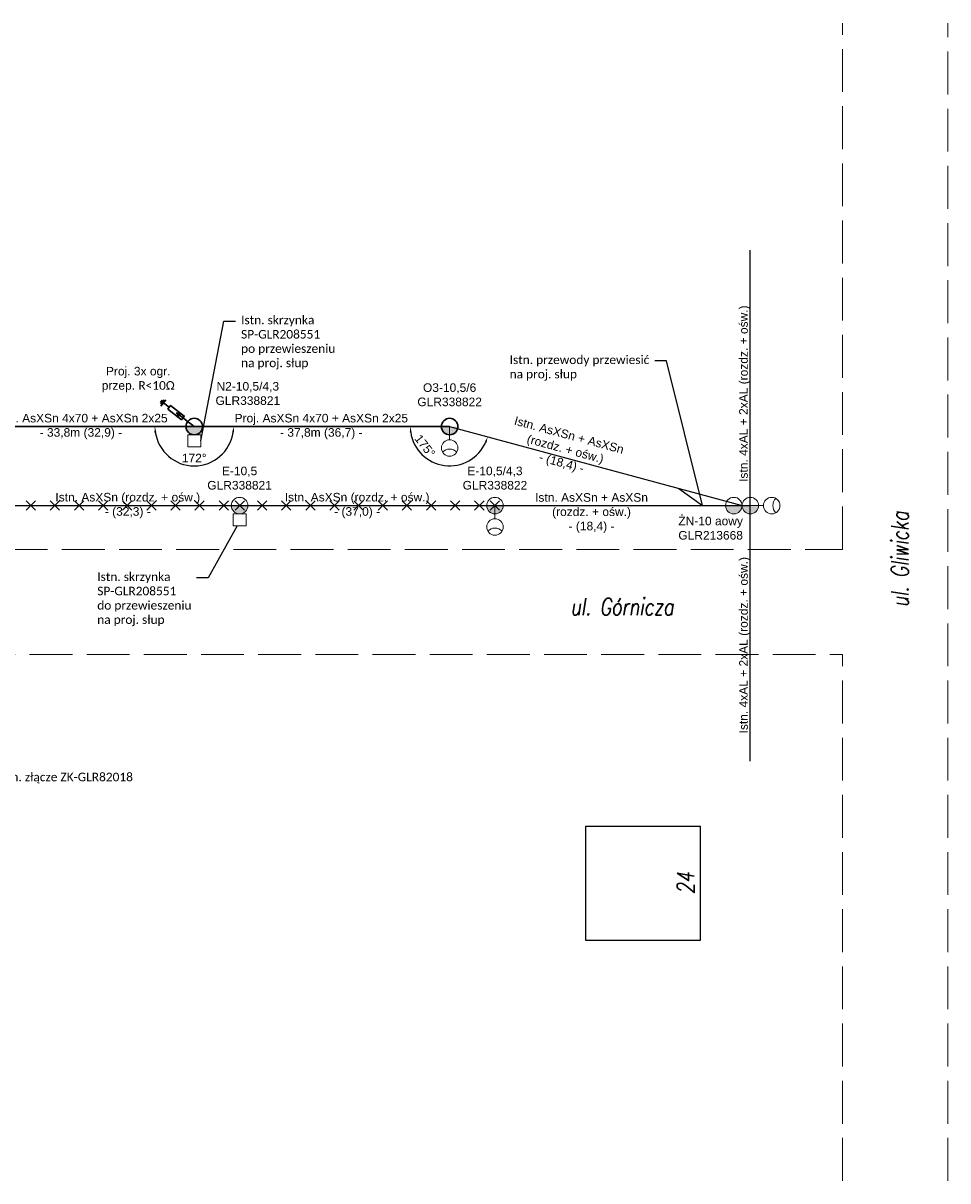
# Model space of a CAD drawing. Header units: metres. Extents: x 6536102 to 6570154, y 5559884 to 5568618.
# Tile 29 of 40: x 6542748 to 6542910, y 5564504 to 5564707. Entities that reach past the tile are written whole.
import ezdxf
from ezdxf import colors
from ezdxf.entities.mleader import LeaderData, LeaderLine
from ezdxf.lldxf.tags import DXFTag
from ezdxf.math import Vec2, Vec3

# ---------------------------------------------------------------- set-up
doc = ezdxf.new("R2010")
doc.units = ezdxf.units.M
doc.linetypes.add('1053', pattern=[2, 1.5, -0.5])
doc.layers.add('ELE_OSW', color=7, linetype='Continuous')
doc.layers.add('SCHEMATY_ELE', color=7, linetype='Continuous')
doc.styles.add('Romans_0.9', font='romans.shx', dxfattribs={"width": 0.75, "oblique": 9, "height": 0.1})
doc.styles.get("Standard").update_dxf_attribs({"font": 'arial.ttf'})
tags = doc.linetypes.add('ASXSN4X50+25', pattern='A,6.328383,-0.651518,["AsXSn 4x50+25",Standard,S=2.5,R=0,X=0,Y=-1.25],-25.651347,6.384745', length=39.015993).pattern_tags.tags
tags[6] = DXFTag(74, 10)
doc.dimstyles.new('ISO-25', dxfattribs={"dimtxt": 2.5, "dimasz": 2.5, "dimexe": 1.25, "dimexo": 0.625, "dimtad": 1, "dimtxsty": 'Standard', "dimcen": 2.5, "dimadec": 0, "dimazin": 0, "dimtfac": 1, "dimtmove": 0, "dimatfit": 3, "dimfxl": 1, "dimarcsym": 0})

# ---------------------------------------------------------------- blocks, each defined once
blk = doc.blocks.new('_None')
blk = doc.blocks.new('*D101')
at = {"color": 0, "linetype": 'ASXSN4X50+25', "lineweight": -2, "transparency": 16777216}
for p, q in [((6542770.66, 5564636.3), (6542769.76, 5564636.3)), ((6542785.17, 5564636.3), (6542786.02, 5564636.3))]:
    blk.add_line(p, q, dxfattribs=at)
blk.add_arc((6542777.89, 5564636.3), 6.88, 188.3323, 351.6681, dxfattribs=at)
at = {"color": 0, "linetype": 'ASXSN4X50+25', "lineweight": 50, "transparency": 16777216}
for points in [[(6542770.92, 5564635.29), (6542771.25, 5564635.31), (6542771.01, 5564636.3)], [(6542784.54, 5564635.31), (6542784.87, 5564635.29), (6542784.77, 5564636.3)]]:
    blk.add_solid(points, dxfattribs=at)
at = {"layer": 'Defpoints', "color": 0, "linetype": 'ASXSN4X50+25', "lineweight": 50, "transparency": 16777216}
for p in [(6542771.29, 5564636.3), (6542777.89, 5564636.3), (6542777.89, 5564636.3), (6542784.55, 5564636.3), (6542774.45, 5564630.33)]:
    blk.add_point(p, dxfattribs=at)
at = {"color": 0, "linetype": 'ASXSN4X50+25', "transparency": 16777216, "insert": (6542777.89, 5564630.79), "char_height": 1.8, "attachment_point": 5, "rotation": 0.0002}
blk.add_mtext('{\\H0.83333x;172%%D}', dxfattribs=at)
blk = doc.blocks.new('*D234')
at = {"color": 0, "linetype": 'ASXSN4X50+25', "lineweight": -2, "transparency": 16777216}
blk.add_arc((6542822.56, 5564636.3), 6.88, 188.3327, 336.5422, dxfattribs=at)
at = {"color": 0, "linetype": 'ASXSN4X50+25', "lineweight": 50, "transparency": 16777216}
for points in [[(6542815.59, 5564635.29), (6542815.92, 5564635.31), (6542815.68, 5564636.3)], [(6542828.72, 5564633.61), (6542829.03, 5564633.5), (6542829.21, 5564634.5)]]:
    blk.add_solid(points, dxfattribs=at)
at = {"layer": 'Defpoints', "color": 0, "linetype": 'ASXSN4X50+25', "lineweight": 50, "transparency": 16777216}
for p in [(6542815.61, 5564636.3), (6542822.56, 5564636.3), (6542822.56, 5564636.3), (6542829.21, 5564634.5), (6542824.91, 5564629.82)]:
    blk.add_point(p, dxfattribs=at)
at = {"color": 0, "linetype": 'ASXSN4X50+25', "transparency": 16777216, "insert": (6542818.24, 5564632.91), "char_height": 1.8, "attachment_point": 5, "rotation": 308.0418}
blk.add_mtext('{\\H0.83333x;175%%D}', dxfattribs=at)

msp = doc.modelspace()

# ---------------------------------------------------------------- hatches: boundary and pattern name
at = {"layer": 'SCHEMATY_ELE', "lineweight": 30}
h = msp.add_hatch(color=7, dxfattribs=at)
h.dxf.hatch_style = 1
h.paths.add_polyline_path([(6542775.455, 5564638.435), (6542774.787, 5564638.676), (6542775.193, 5564638.093)])
h = msp.add_hatch(color=0, dxfattribs=at)
h.dxf.hatch_style = 1
edge = h.paths.add_edge_path()
edge.add_line((6542779.338, 5564636.295), (6542776.446, 5564636.295))
edge.add_arc((6542777.892, 5564636.295), 1.446, 180, 360)
h = msp.add_hatch(color=0, dxfattribs=at)
h.dxf.hatch_style = 1
edge = h.paths.add_edge_path()
edge.add_line((6542824.007, 5564636.295), (6542821.116, 5564636.295))
edge.add_arc((6542822.561, 5564636.295), 1.446, 180, 360)
at = {"layer": 'SCHEMATY_ELE', "lineweight": 18}
h = msp.add_hatch(color=8, dxfattribs=at)
h.dxf.hatch_style = 1
edge = h.paths.add_edge_path()
edge.add_line((6542787.267, 5564622.472), (6542784.375, 5564622.472))
edge.add_arc((6542785.821, 5564622.472), 1.446, 180, 360)
h = msp.add_hatch(color=8, dxfattribs=at)
h.dxf.hatch_style = 1
edge = h.paths.add_edge_path()
edge.add_line((6542831.936, 5564622.472), (6542829.045, 5564622.472))
edge.add_arc((6542830.49, 5564622.472), 1.446, 180, 360)
h = msp.add_hatch(color=8, dxfattribs=at)
h.dxf.hatch_style = 1
edge = h.paths.add_edge_path()
edge.add_line((6542873.714, 5564622.472), (6542870.823, 5564622.472))
edge.add_arc((6542872.268, 5564622.472), 1.446, 180, 360)
h = msp.add_hatch(color=8, dxfattribs=at)
h.dxf.hatch_style = 1
edge = h.paths.add_edge_path()
edge.add_line((6542876.606, 5564622.472), (6542873.714, 5564622.472))
edge.add_arc((6542875.16, 5564622.472), 1.446, 180, 360)

# ---------------------------------------------------------------- linework, layer by layer
at = {"color": 0, "linetype": '1053', "lineweight": 9, "ltscale": 5}
for p, q in [((6542891.293, 5564614.821), (6542891.293, 5564706.85)), ((6542909.709, 5564504.375), (6542909.709, 5564706.85)), ((6542544.736, 5564614.821), (6542891.293, 5564614.821)), ((6541689.08, 5564596.405), (6542891.293, 5564596.405)), ((6542891.293, 5564504.375), (6542891.293, 5564596.405))]:
    msp.add_line(p, q, dxfattribs=at)
at = {"color": 8}
for p, q in [((6542875.16, 5564622.472), (6542875.16, 5564667.142)), ((6542822.561, 5564636.295), (6542873.714, 5564622.472)), ((6542741.151, 5564622.472), (6542785.821, 5564622.472)), ((6542785.821, 5564622.472), (6542830.49, 5564622.472)), ((6542830.49, 5564622.472), (6542875.16, 5564622.472)), ((6542875.16, 5564577.803), (6542875.16, 5564622.472))]:
    msp.add_line(p, q, dxfattribs=at)
at = {"lineweight": 30}
for p, q in [((6542733.222, 5564636.295), (6542777.892, 5564636.295)), ((6542777.892, 5564636.295), (6542822.561, 5564636.295))]:
    msp.add_line(p, q, dxfattribs=at)
at = {"color": 1}
for p, q in [((6542748.485, 5564621.655), (6542750.118, 5564623.288)), ((6542748.485, 5564623.288), (6542750.118, 5564621.655)), ((6542752.704, 5564621.655), (6542754.337, 5564623.288)), ((6542752.704, 5564623.288), (6542754.337, 5564621.655)), ((6542756.924, 5564621.655), (6542758.557, 5564623.288)), ((6542756.924, 5564623.288), (6542758.557, 5564621.655)), ((6542761.143, 5564621.655), (6542762.776, 5564623.288)), ((6542761.143, 5564623.288), (6542762.776, 5564621.655)), ((6542765.362, 5564621.655), (6542766.996, 5564623.288)), ((6542765.362, 5564623.288), (6542766.996, 5564621.655)), ((6542769.582, 5564621.655), (6542771.215, 5564623.288)), ((6542769.582, 5564623.288), (6542771.215, 5564621.655)), ((6542773.801, 5564621.655), (6542775.434, 5564623.288)), ((6542773.801, 5564623.288), (6542775.434, 5564621.655)), ((6542778.021, 5564621.655), (6542779.654, 5564623.288)), ((6542778.021, 5564623.288), (6542779.654, 5564621.655)), ((6542782.24, 5564621.655), (6542783.873, 5564623.288)), ((6542782.24, 5564623.288), (6542783.873, 5564621.655)), ((6542785.02, 5564623.305), (6542786.653, 5564621.672)), ((6542786.653, 5564623.305), (6542785.02, 5564621.672)), ((6542788.951, 5564621.671), (6542790.584, 5564623.304)), ((6542788.951, 5564623.304), (6542790.584, 5564621.671)), ((6542793.17, 5564621.671), (6542794.803, 5564623.304)), ((6542793.17, 5564623.304), (6542794.803, 5564621.671)), ((6542797.39, 5564621.671), (6542799.023, 5564623.304)), ((6542797.39, 5564623.304), (6542799.023, 5564621.671)), ((6542801.609, 5564621.671), (6542803.242, 5564623.304)), ((6542801.609, 5564623.304), (6542803.242, 5564621.671)), ((6542805.829, 5564621.671), (6542807.462, 5564623.304)), ((6542805.829, 5564623.304), (6542807.462, 5564621.671)), ((6542810.048, 5564621.671), (6542811.681, 5564623.304)), ((6542810.048, 5564623.304), (6542811.681, 5564621.671)), ((6542814.267, 5564621.671), (6542815.9, 5564623.304)), ((6542814.267, 5564623.304), (6542815.9, 5564621.671)), ((6542818.487, 5564621.671), (6542820.12, 5564623.304)), ((6542818.487, 5564623.304), (6542820.12, 5564621.671)), ((6542822.706, 5564621.671), (6542824.339, 5564623.304)), ((6542822.706, 5564623.304), (6542824.339, 5564621.671)), ((6542826.941, 5564621.655), (6542828.574, 5564623.288)), ((6542826.941, 5564623.288), (6542828.574, 5564621.655))]:
    msp.add_line(p, q, dxfattribs=at)
at = {"color": 8, "ltscale": 0.5}
msp.add_lwpolyline([(6542866.402, 5564566.433), (6542866.402, 5564546.433), (6542846.402, 5564546.433), (6542846.402, 5564566.433)], close=True, dxfattribs=at)
at = {"layer": 'SCHEMATY_ELE', "color": 7, "lineweight": 30}
for p, q in [((6542772.264, 5564640.905), (6542771.98, 5564640.533)), ((6542772.59, 5564640.942), (6542772.028, 5564640.209)), ((6542772.922, 5564640.986), (6542772.072, 5564639.878)), ((6542773.501, 5564639.662), (6542772.497, 5564640.432)), ((6542777.894, 5564636.294), (6542774.787, 5564638.676))]:
    msp.add_line(p, q, dxfattribs=at)
at = {"layer": 'SCHEMATY_ELE', "color": 8, "lineweight": 18}
for p, q in [((6542822.561, 5564634), (6542822.561, 5564636.295)), ((6542830.49, 5564620.176), (6542830.49, 5564622.472)), ((6542877.456, 5564622.472), (6542875.16, 5564622.472))]:
    msp.add_line(p, q, dxfattribs=at)
at = {"layer": 'SCHEMATY_ELE', "color": 7, "lineweight": 30}
msp.add_lwpolyline([(6542773.254, 5564639.34), (6542775.66, 5564637.494), (6542776.155, 5564638.139), (6542773.748, 5564639.984)], close=True, dxfattribs=at)
at = {"layer": 'SCHEMATY_ELE', "color": 7, "lineweight": 30, "flags": 128}
msp.add_lwpolyline([(6542775.455, 5564638.435), (6542774.787, 5564638.676), (6542775.193, 5564638.093)], close=True, dxfattribs=at)
at = {"layer": 'SCHEMATY_ELE', "color": 0, "lineweight": 30}
msp.add_lwpolyline([(6542779.338, 5564636.295), (6542776.446, 5564636.295, 1)], format="xyb", close=True, dxfattribs=at)
at = {"layer": 'SCHEMATY_ELE', "color": 8, "lineweight": 18}
for points in [[(6542776.752, 5564634.849), (6542779.032, 5564634.849), (6542779.032, 5564632.77), (6542776.752, 5564632.77)], [(6542784.681, 5564621.026), (6542786.961, 5564621.026), (6542786.961, 5564618.947), (6542784.681, 5564618.947)]]:
    msp.add_lwpolyline(points, close=True, dxfattribs=at)
for points in [[(6542823.806, 5564631.818, 0.4360015), (6542821.317, 5564631.818)], [(6542879.637, 5564623.717, 0.4360015), (6542879.637, 5564621.227)], [(6542831.735, 5564617.995, 0.4360015), (6542829.246, 5564617.995)]]:
    msp.add_lwpolyline(points, format="xyb", dxfattribs=at)
for points in [[(6542787.267, 5564622.472), (6542784.375, 5564622.472, 1)], [(6542831.936, 5564622.472), (6542829.045, 5564622.472, 1)], [(6542873.714, 5564622.472), (6542870.823, 5564622.472, 1)], [(6542876.606, 5564622.472), (6542873.714, 5564622.472, 1)]]:
    msp.add_lwpolyline(points, format="xyb", close=True, dxfattribs=at)
at = {"layer": 'SCHEMATY_ELE', "color": 0, "lineweight": 30}
for centre in [(6542777.892, 5564636.295), (6542822.561, 5564636.295)]:
    msp.add_circle(centre, 1.446, dxfattribs=at)
at = {"layer": 'SCHEMATY_ELE', "color": 8, "lineweight": 18}
for centre in [(6542822.561, 5564632.554), (6542785.821, 5564622.472), (6542830.49, 5564622.472), (6542872.268, 5564622.472), (6542875.16, 5564622.472), (6542878.901, 5564622.472), (6542830.49, 5564618.731)]:
    msp.add_circle(centre, 1.446, dxfattribs=at)

# ---------------------------------------------------------------- texts
at = {"layer": 'SCHEMATY_ELE', "color": 8, "lineweight": 18, "char_height": 1.5, "attachment_point": 8, "rotation": 90}
for insert in [(6542875.16, 5564642.049), (6542875.16, 5564598.059)]:
    msp.add_mtext_dynamic_manual_height_columns('Istn. 4xAL + 2xAL (rozdz. + ośw.)', width=32.99464, gutter_width=1.187, heights=[0], dxfattribs=dict(at, insert=insert))
at = {"layer": 'SCHEMATY_ELE', "color": 0, "lineweight": 18, "char_height": 1.5}
for s, width, insert, attachment_point in [('Proj. 3x ogr. ^Jprzep. {\\A1;\\fCalibri|b0|i0|c238|p34;\\C256;R<10Ω}', 32.99464, (6542768.095, 5564644.512), 5), ('\\pxt8,13;O3-10,5/6\\P\\pt13;GLR338822', 13.61035, (6542822.561, 5564639.839), 8), ('Proj. AsXSn 4x70 + AsXSn 2x25^J- 33,8m (32,9) -', 32.99464, (6542758.066, 5564636.295), 5)]:
    msp.add_mtext_dynamic_manual_height_columns(s, width=width, gutter_width=1.187, heights=[0], dxfattribs=dict(at, insert=insert, attachment_point=attachment_point))
at = {"layer": 'SCHEMATY_ELE', "color": 8, "lineweight": 18, "char_height": 1.5}
for s, width, insert, attachment_point in [('\\pxt13;E-10,5^JGLR338821', 13.61035, (6542785.821, 5564625.263), 8), ('Istn. AsXSn (rozdz. + ośw.)^J- (32,3) -', 32.99464, (6542766.263, 5564622.472), 5), ('Istn. AsXSn (rozdz. + ośw.)^J- (37,0) -', 32.99464, (6542806.381, 5564622.472), 5), ('\\pxt13;ŻN-10 aowy^JGLR213668', 13.61035, (6542868.216, 5564616.507), 8)]:
    msp.add_mtext_dynamic_manual_height_columns(s, width=width, gutter_width=1.187, heights=[0], dxfattribs=dict(at, insert=insert, attachment_point=attachment_point))
at = {"layer": 'SCHEMATY_ELE', "color": 7, "lineweight": 18, "char_height": 3, "rotation": 90, "style": 'Romans_0.9'}
for s, width, insert, attachment_point in [('ul. Gliwicka', 105.81054, (6542901.31, 5564604.692), 4), ('24', 4.61525, (6542863.852, 5564556.433), 5)]:
    msp.add_mtext_dynamic_manual_height_columns(s, width=width, gutter_width=12.5, heights=[0], dxfattribs=dict(at, insert=insert, attachment_point=attachment_point))
at = {"layer": 'SCHEMATY_ELE', "color": 7, "lineweight": 18, "insert": (6542843.702, 5564604.804), "char_height": 3, "attachment_point": 4, "style": 'Romans_0.9'}
msp.add_mtext_dynamic_manual_height_columns('ul. Górnicza', width=105.81054, gutter_width=12.5, heights=[0], dxfattribs=at)

# ---------------------------------------------------------------- dimensions: what is measured, and where the dimension line sits
at = {"color": 0, "linetype": 'ASXSN4X50+25'}
dim = msp.add_angular_dim_2l(base=(6542824.907, 5564629.825), line1=((6542815.611, 5564636.295), (6542822.563, 5564636.295)), line2=((6542822.563, 5564636.295), (6542829.207, 5564634.5)), text='{\\H0.83333x;175%%D}', dimstyle='ISO-25', override={"dimtxt": 1.8, "dimasz": 1}, dxfattribs=at)
dim.commit()
dim.dimension.update_dxf_attribs({"geometry": '*D234', "text_midpoint": (6542817.143, 5564632.054), "dimtype": 162})

# ---------------------------------------------------------------- leaders
at = {"layer": 'ELE_OSW', "color": 7, "linetype": 'Continuous', "lineweight": 18}
ml = msp.add_multileader_mtext('Standard', dxfattribs=at)
ml.set_content('{\\fCalibri|b0|i0|c238|p34;\\Q0;\\W1;Istn. złącze ZK-GLR82018}', color=7, style='Romans_0.9')
ml.set_leader_properties()
ml.set_arrow_properties(name='NONE')
ml.build(insert=Vec2(0, 0))
ml.multileader.update_dxf_attribs({"has_text_frame": 1, "dogleg_length": 2})
ctx = ml.context
ctx.base_point, ctx.char_height, ctx.landing_gap_size, ctx.plane_origin = Vec3(6542742.626, 5564574.798), 1.5, 1, Vec3(6542792.168, 5564580.785)
notes = []
notes.append((ctx, [(1, (1, 1, 0), (6542740.626, 5564574.798), (1, 0), 2, [(1, [(6542733.222, 5564583.799)], 0, [])])]))
ctx.mtext.insert, ctx.mtext.width, ctx.mtext.defined_height, ctx.mtext.flow_direction = Vec3(6542743.626, 5564575.758), 25.56839, 6.625, 5
ctx.mtext.has_bg_fill, ctx.mtext.bg_color, ctx.mtext.bg_scale_factor, ctx.mtext.bg_transparency, ctx.mtext.use_window_bg_color = 1, -1027028792, 1.5, 0, 1
for ctx, leaders in notes:
    for number, flags, end, landing, length, lines in leaders:
        leader = LeaderData()
        leader.index, (leader.has_last_leader_line, leader.has_dogleg_vector, leader.attachment_direction) = number, flags
        leader.last_leader_point, leader.dogleg_vector, leader.dogleg_length = Vec3(end), Vec3(landing), length
        for number, points, colour, breaks in lines:
            line = LeaderLine()
            line.index, line.vertices, line.color, line.breaks = number, Vec3.list(points), colors.encode_raw_color(colour), breaks
            leader.lines.append(line)
        ctx.leaders.append(leader)

# ---------------------------------------------------------------- next in the draw order: leaders
ml = msp.add_multileader_mtext('Standard', dxfattribs=at)
ml.set_content('{\\fCalibri|b0|i0|c238|p34;\\Q0;\\W1;Istn. skrzynka SP-GLR208551 ^Jpo przewieszeniu na proj. słup}', color=7, style='Romans_0.9')
ml.set_leader_properties()
ml.set_arrow_properties(name='NONE')
ml.build(insert=Vec2(0, 0))
ml.multileader.update_dxf_attribs({"has_text_frame": 1, "dogleg_length": 2})
ctx = ml.context
ctx.base_point, ctx.char_height, ctx.landing_gap_size, ctx.plane_origin = Vec3(6542785.084, 5564654.724), 1.5, 1, Vec3(6542841.97, 5564664.389)
notes = []
notes.append((ctx, [(1, (1, 1, 0), (6542783.084, 5564654.724), (1, 0), 2, [(1, [(6542779.032, 5564633.81)], 0, [])])]))
ctx.mtext.insert, ctx.mtext.width, ctx.mtext.defined_height, ctx.mtext.flow_direction = Vec3(6542786.084, 5564655.685), 16.9634, 6.625, 5
ctx.mtext.has_bg_fill, ctx.mtext.bg_color, ctx.mtext.bg_scale_factor, ctx.mtext.bg_transparency, ctx.mtext.use_window_bg_color = 1, -1027028792, 1.5, 0, 1
ml = msp.add_multileader_mtext('Standard', dxfattribs=at)
ml.set_content('{\\fCalibri|b0|i0|c238|p34;\\Q0;\\W1;Istn. przewody przewiesić na proj. słup}', color=7, style='Romans_0.9')
ml.set_leader_properties()
ml.set_arrow_properties(name='NONE')
ml.build(insert=Vec2(0, 0))
ml.multileader.update_dxf_attribs({"has_text_frame": 1, "dogleg_length": 2})
ctx = ml.context
ctx.base_point, ctx.char_height, ctx.landing_gap_size, ctx.plane_origin = Vec3(6542832.058, 5564647.767), 1.5, 1, Vec3(6542884.299, 5564652.324)
notes.append((ctx, [(0, (1, 1, 0), (6542860.47, 5564647.767), (-1, 0), 2, [(0, [(6542862.682, 5564625.453), (6542866.787, 5564622.472)], 0, [])])]))
ctx.mtext.insert, ctx.mtext.width, ctx.mtext.defined_height, ctx.mtext.flow_direction = Vec3(6542833.058, 5564648.727), 24.92885, 6.625, 5
ctx.mtext.has_bg_fill, ctx.mtext.bg_color, ctx.mtext.bg_scale_factor, ctx.mtext.bg_transparency, ctx.mtext.use_window_bg_color = 1, -1027028792, 1.5, 0, 1
ml = msp.add_multileader_mtext('Standard', dxfattribs=at)
ml.set_content('{\\fCalibri|b0|i0|c238|p34;\\Q0;\\W1;Istn. skrzynka SP-GLR208551\\Pdo przewieszeniu na proj. słup}', color=7, style='Romans_0.9')
ml.set_leader_properties()
ml.set_arrow_properties(name='NONE')
ml.build(insert=Vec2(0, 0))
ml.multileader.update_dxf_attribs({"has_text_frame": 1, "dogleg_length": 2})
ctx = ml.context
ctx.base_point, ctx.char_height, ctx.landing_gap_size, ctx.plane_origin = Vec3(6542759.923, 5564609.823), 1.5, 1, Vec3(6542814.132, 5564617.981)
notes.append((ctx, [(0, (1, 1, 0), (6542780.299, 5564609.823), (-1, 0), 2, [(1, [(6542785.379, 5564618.947)], 0, [])])]))
ctx.mtext.insert, ctx.mtext.width, ctx.mtext.defined_height, ctx.mtext.flow_direction = Vec3(6542760.923, 5564610.784), 16.9634, 6.625, 5
ctx.mtext.has_bg_fill, ctx.mtext.bg_color, ctx.mtext.bg_scale_factor, ctx.mtext.bg_transparency, ctx.mtext.use_window_bg_color = 1, -1027028792, 1.5, 0, 1
for ctx, leaders in notes:
    for number, flags, end, landing, length, lines in leaders:
        leader = LeaderData()
        leader.index, (leader.has_last_leader_line, leader.has_dogleg_vector, leader.attachment_direction) = number, flags
        leader.last_leader_point, leader.dogleg_vector, leader.dogleg_length = Vec3(end), Vec3(landing), length
        for number, points, colour, breaks in lines:
            line = LeaderLine()
            line.index, line.vertices, line.color, line.breaks = number, Vec3.list(points), colors.encode_raw_color(colour), breaks
            leader.lines.append(line)
        ctx.leaders.append(leader)

# ---------------------------------------------------------------- next in the draw order: linework, layer by layer
at = {"color": 1}
for p, q in [((6542829.674, 5564623.289), (6542831.307, 5564621.656)), ((6542831.307, 5564623.289), (6542829.674, 5564621.656))]:
    msp.add_line(p, q, dxfattribs=at)

# ---------------------------------------------------------------- next in the draw order: texts
at = {"layer": 'SCHEMATY_ELE', "color": 0, "lineweight": 18, "insert": (6542787.261, 5564640.066), "char_height": 1.5, "attachment_point": 8}
msp.add_mtext_dynamic_manual_height_columns('\\pxt13;N2-10,5/4,3\\PGLR338821', width=13.61035, gutter_width=1.187, heights=[0], dxfattribs=at)
at = {"layer": 'SCHEMATY_ELE', "color": 0, "lineweight": 18, "insert": (6542800.116, 5564636.294), "char_height": 1.5, "attachment_point": 5, "rotation": 359.99664}
msp.add_mtext_dynamic_manual_height_columns('Proj. AsXSn 4x70 + AsXSn 2x25^J- 37,8m (36,7) -', width=32.99464, gutter_width=1.187, heights=[0], dxfattribs=at)
at = {"layer": 'SCHEMATY_ELE', "color": 8, "lineweight": 18, "insert": (6542842.748, 5564632.183), "char_height": 1.5, "attachment_point": 5, "rotation": 344.87809}
msp.add_mtext_dynamic_manual_height_columns('Istn. AsXSn + AsXSn ^J(rozdz. + ośw.)^J- (18,4) -', width=39.68155, gutter_width=1.187, heights=[0], dxfattribs=at)
at = {"layer": 'SCHEMATY_ELE', "color": 8, "lineweight": 18, "char_height": 1.5}
for s, width, insert, attachment_point in [('\\pxt13;E-10,5/4,3^JGLR338822', 13.61035, (6542830.49, 5564625.263), 8), ('Istn. AsXSn + AsXSn ^J(rozdz. + ośw.)^J- (18,4) -', 39.68155, (6542847.383, 5564621.171), 5)]:
    msp.add_mtext_dynamic_manual_height_columns(s, width=width, gutter_width=1.187, heights=[0], dxfattribs=dict(at, insert=insert, attachment_point=attachment_point))

# ---------------------------------------------------------------- next in the draw order: dimensions: what is measured, and where the dimension line sits
at = {"color": 0, "linetype": 'ASXSN4X50+25'}
dim = msp.add_angular_dim_2l(base=(6542774.451, 5564630.335), line1=((6542771.289, 5564636.295), (6542777.892, 5564636.295)), line2=((6542777.892, 5564636.295), (6542784.549, 5564636.295)), text='{\\H0.83333x;172%%D}', dimstyle='ISO-25', override={"dimtxt": 1.8, "dimasz": 1}, dxfattribs=at)
dim.commit()
dim.dimension.update_dxf_attribs({"geometry": '*D101', "text_midpoint": (6542777.892, 5564630.791)})

doc.saveas('drawing.dxf')
